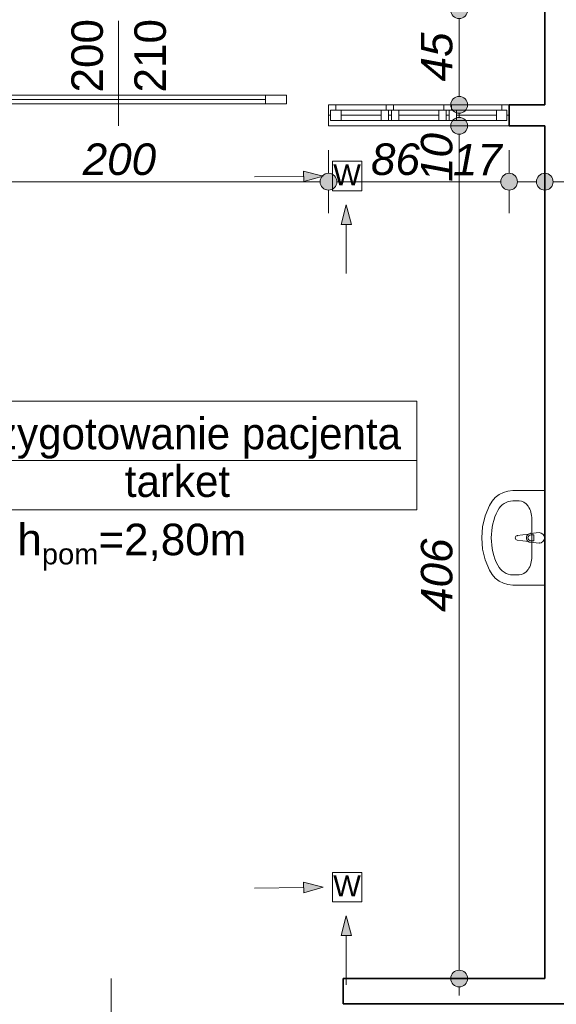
# Model space of a CAD drawing. Header units: millimetres. Extents: x -13944 to 84772, y -78836 to -35317.
# Tile 13 of 85: x 10917 to 13473, y -63615 to -58928. Entities that reach past the tile are written whole.
import ezdxf
from ezdxf.enums import TextEntityAlignment as Align

# ---------------------------------------------------------------- set-up
doc = ezdxf.new("R2010")
doc.units = ezdxf.units.MM
doc.header["$MEASUREMENT"] = 0
for name, color, linetype, lineweight in [('0_Nr_pióra__3', 7, 'Continuous', 20), ('_podkład_Nr_pióra__1', 7, 'Continuous', 0), ('Drzwi ArchiCAD_Nr_pióra__1', 7, 'Continuous', 0), ('Instalacje - Went_Klim_Nr_pióra__42', 150, 'Continuous', 13), ('Konstrukcja - Ściany zew_Nr_pióra__6', 7, 'Continuous', 35), ('Metryczki pomieszczeń ArchiCADa_Nr_pióra__1', 7, 'Continuous', 0), ('Okna ArchiCADa_Nr_pióra__1', 7, 'Continuous', 0), ('Wnetrze - Sanitariaty_Nr_pióra__22', 8, 'Continuous', 13), ('Wymiarowanie - Ogólne_Nr_pióra__82', 114, 'Continuous', 13), ('Znaczniki drzwi ArchiCADa_Nr_pióra__1', 7, 'Continuous', 0), ('Znaczniki drzwi ArchiCADa_Nr_pióra__7', 7, 'Continuous', 70)]:
    doc.layers.add(name, color=color, linetype=linetype, lineweight=lineweight)
doc.layers.add('Elementy modelu - Strefy', color=7, linetype='Continuous')
doc.layers.add('Wymiarowanie - Ogólne', color=7, linetype='Continuous')
doc.styles.add('GENERATED_STYLE_1', font='txt')
doc.styles.add('GENERATED_STYLE_2', font='txt')
doc.styles.add('GENERATED_STYLE_3', font='txt')
doc.styles.add('GENERATED_STYLE_4', font='txt')
doc.dimstyles.new('GENERATED_STYLE__1', dxfattribs={"dimtxt": 150, "dimasz": 152, "dimexe": 0.18, "dimexo": 0, "dimgap": 0.09, "dimtad": 1, "dimlfac": 0.1, "dimzin": 0, "dimdsep": 46, "dimtxsty": 'GENERATED_STYLE_3', "dimblk": 'ARROWHEAD_11', "dimblk1": 'ARROWHEAD_11', "dimblk2": 'ARROWHEAD_11', "dimcen": 0.09, "dimclrd": 114, "dimclre": 114, "dimclrt": 114, "dimazin": 0, "dimtfac": 1, "dimtdec": 4, "dimtmove": 0, "dimatfit": 3, "dimfxl": 1, "dimtolj": 1, "dimtzin": 0, "dimarcsym": 0})
doc.dimstyles.new('GENERATED_STYLE__2', dxfattribs={"dimtxt": 150, "dimasz": 152, "dimexe": 0.18, "dimexo": 0, "dimgap": 0.09, "dimtad": 1, "dimtih": 1, "dimtoh": 1, "dimlfac": 0.1, "dimzin": 0, "dimdsep": 46, "dimtxsty": 'GENERATED_STYLE_3', "dimblk": 'ARROWHEAD_11', "dimblk1": 'ARROWHEAD_11', "dimblk2": 'ARROWHEAD_11', "dimcen": 0.09, "dimclrd": 114, "dimclre": 114, "dimclrt": 114, "dimazin": 0, "dimtfac": 1, "dimtdec": 4, "dimtmove": 0, "dimatfit": 3, "dimfxl": 1, "dimtolj": 1, "dimtzin": 0, "dimarcsym": 0})

# ---------------------------------------------------------------- blocks, each defined once
blk = doc.blocks.new('Przygotowanie pacjenta_2_10_10', base_point=(10528.8, -61026.5))
at = {"layer": 'Metryczki pomieszczeń ArchiCADa_Nr_pióra__1', "linetype": 'Continuous'}
for p, q in [((9749.7, -60743.6), (12808.3, -60743.6)), ((9749.7, -61262.2), (9749.7, -60743.6)), ((10528.8, -60743.6), (10528.8, -61262.2)), ((12808.3, -60743.6), (12808.3, -61262.2)), ((9788.7, -60769.5), (10489.8, -60769.5)), ((9788.7, -60995.8), (9788.7, -60769.5)), ((10489.8, -60769.5), (10489.8, -60995.8)), ((9749.7, -61026.5), (12808.3, -61026.5)), ((10489.8, -60995.8), (9788.7, -60995.8)), ((12808.3, -61262.2), (9749.7, -61262.2))]:
    blk.add_line(p, q, dxfattribs=at)
at = {"layer": 'Metryczki pomieszczeń ArchiCADa_Nr_pióra__1'}
for tag, height, style, p in [('ROOM_NUMBER', 180, 'GENERATED_STYLE_2', (10139.2, -60871.5)), ('ROOM_NAME', 150, 'GENERATED_STYLE_1', (11668.5, -60898.1)), ('ROOM_CALC_AREA', 150, 'GENERATED_STYLE_1', (10139.2, -61138.5)), ('floor_f', 150, 'GENERATED_STYLE_1', (11668.5, -61125.1))]:
    blk.add_attdef(tag, text='', height=height, dxfattribs=dict(at, style=style)).set_placement(p, align=Align.MIDDLE_CENTER)
blk = doc.blocks.new('*D222')
at = {"layer": 'Wymiarowanie - Ogólne_Nr_pióra__82', "linetype": 'Continuous'}
for points in [[(10428, -59699.3), (10425, -59684), (10416.3, -59671), (10403.3, -59662.3), (10388, -59659.3), (10372.7, -59662.3), (10359.7, -59671), (10351.1, -59684), (10348, -59699.3), (10351.1, -59714.6), (10359.7, -59727.6), (10372.7, -59736.2), (10388, -59739.3), (10403.3, -59736.2), (10416.3, -59727.6), (10425, -59714.6)], [(12428, -59699.3), (12425, -59684), (12416.3, -59671), (12403.3, -59662.3), (12388, -59659.3), (12372.7, -59662.3), (12359.7, -59671), (12351.1, -59684), (12348, -59699.3), (12351.1, -59714.6), (12359.7, -59727.6), (12372.7, -59736.2), (12388, -59739.3), (12403.3, -59736.2), (12416.3, -59727.6), (12425, -59714.6)]]:
    blk.add_hatch(color=256, dxfattribs=at).paths.add_polyline_path(points)
for p, q in [((10388, -59659.3), (10388, -59549.3)), ((12388, -59659.3), (12388, -59549.3)), ((10428, -59699.3), (12348, -59699.3)), ((10388, -59849.3), (10388, -59739.3)), ((12388, -59849.3), (12388, -59739.3))]:
    blk.add_line(p, q, dxfattribs=at)
for centre in [(10388, -59699.3), (12388, -59699.3)]:
    blk.add_circle(centre, 40, dxfattribs=at)
at = {"layer": 'Wymiarowanie - Ogólne_Nr_pióra__82', "insert": (11217.3, -59669.3), "char_height": 150, "attachment_point": 7, "style": 'GENERATED_STYLE_3'}
blk.add_mtext('\\A1;{\\fArial|b0|i1|c238|p38;200}', dxfattribs=at)
blk = doc.blocks.new('ARROWHEAD_11')
at = {"color": 0, "linetype": 'Continuous', "lineweight": 0}
blk.add_line((0, 0), (-1, 0), dxfattribs=at)
at = {"color": 0, "linetype": 'Continuous', "lineweight": 0, "const_width": 0.25, "flags": 128}
blk.add_lwpolyline([(-0.125, 0, 1), (0.125, 0, 1)], format="xyb", close=True, dxfattribs=at)
blk = doc.blocks.new('*D223')
at = {"layer": 'Wymiarowanie - Ogólne_Nr_pióra__82', "linetype": 'Continuous'}
for points in [[(12428, -59699.3), (12425, -59684), (12416.3, -59671), (12403.3, -59662.3), (12388, -59659.3), (12372.7, -59662.3), (12359.7, -59671), (12351.1, -59684), (12348, -59699.3), (12351.1, -59714.6), (12359.7, -59727.6), (12372.7, -59736.2), (12388, -59739.3), (12403.3, -59736.2), (12416.3, -59727.6), (12425, -59714.6)], [(13288, -59699.3), (13285, -59684), (13276.3, -59671), (13263.3, -59662.3), (13248, -59659.3), (13232.7, -59662.3), (13219.7, -59671), (13211.1, -59684), (13208, -59699.3), (13211.1, -59714.6), (13219.7, -59727.6), (13232.7, -59736.2), (13248, -59739.3), (13263.3, -59736.2), (13276.3, -59727.6), (13285, -59714.6)]]:
    blk.add_hatch(color=256, dxfattribs=at).paths.add_polyline_path(points)
for p, q in [((12388, -59659.3), (12388, -59549.3)), ((13248, -59659.3), (13248, -59549.3)), ((12428, -59699.3), (13208, -59699.3)), ((12388, -59849.3), (12388, -59739.3)), ((13248, -59849.3), (13248, -59739.3))]:
    blk.add_line(p, q, dxfattribs=at)
for centre in [(12388, -59699.3), (13248, -59699.3)]:
    blk.add_circle(centre, 40, dxfattribs=at)
at = {"layer": 'Wymiarowanie - Ogólne_Nr_pióra__82', "char_height": 150, "attachment_point": 7, "style": 'GENERATED_STYLE_3'}
for s, insert in [('\\A1;{\\fArial|b0|i1|c238|p38;86}', (12590.4, -59669.3)), ('\\A1;{\\fArial|b0|i1|c238|p38;17}', (12980.4, -59669.3))]:
    blk.add_mtext(s, dxfattribs=dict(at, insert=insert))
blk = doc.blocks.new('*D224')
at = {"layer": 'Wymiarowanie - Ogólne_Nr_pióra__82', "linetype": 'Continuous'}
for points in [[(13288, -59699.3), (13285, -59684), (13276.3, -59671), (13263.3, -59662.3), (13248, -59659.3), (13232.7, -59662.3), (13219.7, -59671), (13211.1, -59684), (13208, -59699.3), (13211.1, -59714.6), (13219.7, -59727.6), (13232.7, -59736.2), (13248, -59739.3), (13263.3, -59736.2), (13276.3, -59727.6), (13285, -59714.6)], [(13458, -59699.3), (13455, -59684), (13446.3, -59671), (13433.3, -59662.3), (13418, -59659.3), (13402.7, -59662.3), (13389.7, -59671), (13381.1, -59684), (13378, -59699.3), (13381.1, -59714.6), (13389.7, -59727.6), (13402.7, -59736.2), (13418, -59739.3), (13433.3, -59736.2), (13446.3, -59727.6), (13455, -59714.6)]]:
    blk.add_hatch(color=256, dxfattribs=at).paths.add_polyline_path(points)
for p, q in [((13248, -59659.3), (13248, -59549.3)), ((13418, -59659.3), (13418, -59549.3)), ((13288, -59699.3), (13378, -59699.3)), ((13248, -59849.3), (13248, -59739.3)), ((13418, -59849.3), (13418, -59739.3))]:
    blk.add_line(p, q, dxfattribs=at)
for centre in [(13248, -59699.3), (13418, -59699.3)]:
    blk.add_circle(centre, 40, dxfattribs=at)
blk = doc.blocks.new('*D225')
at = {"layer": 'Wymiarowanie - Ogólne_Nr_pióra__82', "linetype": 'Continuous'}
for points in [[(13458, -59699.3), (13455, -59684), (13446.3, -59671), (13433.3, -59662.3), (13418, -59659.3), (13402.7, -59662.3), (13389.7, -59671), (13381.1, -59684), (13378, -59699.3), (13381.1, -59714.6), (13389.7, -59727.6), (13402.7, -59736.2), (13418, -59739.3), (13433.3, -59736.2), (13446.3, -59727.6), (13455, -59714.6)], [(13608, -59699.3), (13605, -59684), (13596.3, -59671), (13583.3, -59662.3), (13568, -59659.3), (13552.7, -59662.3), (13539.7, -59671), (13531.1, -59684), (13528, -59699.3), (13531.1, -59714.6), (13539.7, -59727.6), (13552.7, -59736.2), (13568, -59739.3), (13583.3, -59736.2), (13596.3, -59727.6), (13605, -59714.6)]]:
    blk.add_hatch(color=256, dxfattribs=at).paths.add_polyline_path(points)
for p, q in [((13418, -59659.3), (13418, -59549.3)), ((13568, -59659.3), (13568, -59549.3)), ((13458, -59699.3), (13528, -59699.3)), ((13608, -59699.3), (13648, -59699.3)), ((13418, -59849.3), (13418, -59739.3)), ((13568, -59849.3), (13568, -59739.3))]:
    blk.add_line(p, q, dxfattribs=at)
for centre in [(13418, -59699.3), (13568, -59699.3)]:
    blk.add_circle(centre, 40, dxfattribs=at)
at = {"layer": 'Wymiarowanie - Ogólne_Nr_pióra__82', "insert": (13608, -59669.3), "char_height": 150, "attachment_point": 7, "style": 'GENERATED_STYLE_3'}
blk.add_mtext('\\A1;{\\fArial|b0|i1|c238|p38;15}', dxfattribs=at)
blk = doc.blocks.new('*D259')
at = {"layer": 'Wymiarowanie - Ogólne_Nr_pióra__82', "linetype": 'Continuous'}
for points in [[(6678, -58814.3), (6675, -58799), (6666.3, -58786.1), (6653.3, -58777.4), (6638, -58774.3), (6622.7, -58777.4), (6609.7, -58786.1), (6601.1, -58799), (6598, -58814.3), (6601.1, -58829.7), (6609.7, -58842.6), (6622.7, -58851.3), (6638, -58854.3), (6653.3, -58851.3), (6666.3, -58842.6), (6675, -58829.7)], [(13458, -58814.3), (13455, -58799), (13446.3, -58786.1), (13433.3, -58777.4), (13418, -58774.3), (13402.7, -58777.4), (13389.7, -58786.1), (13381.1, -58799), (13378, -58814.3), (13381.1, -58829.7), (13389.7, -58842.6), (13402.7, -58851.3), (13418, -58854.3), (13433.3, -58851.3), (13446.3, -58842.6), (13455, -58829.7)]]:
    blk.add_hatch(color=256, dxfattribs=at).paths.add_polyline_path(points)
for p, q in [((6638, -58774.3), (6638, -58664.3)), ((13418, -58774.3), (13418, -58664.3)), ((6558, -58814.3), (6598, -58814.3)), ((6678, -58814.3), (13378, -58814.3)), ((13458, -58814.3), (13498, -58814.3)), ((6638, -58964.3), (6638, -58854.3)), ((13418, -58964.3), (13418, -58854.3))]:
    blk.add_line(p, q, dxfattribs=at)
for centre in [(6638, -58814.3), (13418, -58814.3)]:
    blk.add_circle(centre, 40, dxfattribs=at)
at = {"layer": 'Wymiarowanie - Ogólne_Nr_pióra__82', "insert": (9857.3, -58784.3), "char_height": 150, "attachment_point": 7, "style": 'GENERATED_STYLE_3'}
blk.add_mtext('\\A1;{\\fArial|b0|i1|c238|p38;678}', dxfattribs=at)
blk = doc.blocks.new('*D260')
at = {"layer": 'Wymiarowanie - Ogólne_Nr_pióra__82', "linetype": 'Continuous'}
for points in [[(13050.2, -59433), (13047.2, -59417.6), (13038.5, -59404.7), (13025.6, -59396), (13010.2, -59393), (12994.9, -59396), (12982, -59404.7), (12973.3, -59417.6), (12970.2, -59433), (12973.3, -59448.3), (12982, -59461.2), (12994.9, -59469.9), (13010.2, -59473), (13025.6, -59469.9), (13038.5, -59461.2), (13047.2, -59448.3)], [(13050.2, -63493), (13047.2, -63477.6), (13038.5, -63464.7), (13025.6, -63456), (13010.2, -63453), (12994.9, -63456), (12982, -63464.7), (12973.3, -63477.6), (12970.2, -63493), (12973.3, -63508.3), (12982, -63521.2), (12994.9, -63529.9), (13010.2, -63533), (13025.6, -63529.9), (13038.5, -63521.2), (13047.2, -63508.3)]]:
    blk.add_hatch(color=256, dxfattribs=at).paths.add_polyline_path(points)
for p, q in [((12970.2, -59433), (12860.2, -59433)), ((13160.2, -59433), (13050.2, -59433)), ((13010.2, -63453), (13010.2, -59473)), ((12970.2, -63493), (12860.2, -63493)), ((13160.2, -63493), (13050.2, -63493)), ((13010.2, -63573), (13010.2, -63533))]:
    blk.add_line(p, q, dxfattribs=at)
for centre in [(13010.2, -59433), (13010.2, -63493)]:
    blk.add_circle(centre, 40, dxfattribs=at)
at = {"layer": 'Wymiarowanie - Ogólne_Nr_pióra__82', "char_height": 150, "attachment_point": 7, "rotation": 90, "style": 'GENERATED_STYLE_3'}
for s, insert in [('\\A1;{\\fArial|b0|i1|c238|p38;10}', (12980.2, -59700.6)), ('\\A1;{\\fArial|b0|i1|c238|p38;406}', (12980.2, -61747.5))]:
    blk.add_mtext(s, dxfattribs=dict(at, insert=insert))
blk = doc.blocks.new('*D261')
at = {"layer": 'Wymiarowanie - Ogólne_Nr_pióra__82', "linetype": 'Continuous'}
for points in [[(13050.2, -59333), (13047.2, -59317.6), (13038.5, -59304.7), (13025.6, -59296), (13010.2, -59293), (12994.9, -59296), (12982, -59304.7), (12973.3, -59317.6), (12970.2, -59333), (12973.3, -59348.3), (12982, -59361.2), (12994.9, -59369.9), (13010.2, -59373), (13025.6, -59369.9), (13038.5, -59361.2), (13047.2, -59348.3)], [(13050.2, -59433), (13047.2, -59417.6), (13038.5, -59404.7), (13025.6, -59396), (13010.2, -59393), (12994.9, -59396), (12982, -59404.7), (12973.3, -59417.6), (12970.2, -59433), (12973.3, -59448.3), (12982, -59461.2), (12994.9, -59469.9), (13010.2, -59473), (13025.6, -59469.9), (13038.5, -59461.2), (13047.2, -59448.3)]]:
    blk.add_hatch(color=256, dxfattribs=at).paths.add_polyline_path(points)
for p, q in [((12970.2, -59333), (12860.2, -59333)), ((13160.2, -59333), (13050.2, -59333)), ((13010.2, -59393), (13010.2, -59373)), ((12970.2, -59433), (12860.2, -59433)), ((13160.2, -59433), (13050.2, -59433))]:
    blk.add_line(p, q, dxfattribs=at)
for centre in [(13010.2, -59333), (13010.2, -59433)]:
    blk.add_circle(centre, 40, dxfattribs=at)
blk = doc.blocks.new('*D262')
at = {"layer": 'Wymiarowanie - Ogólne_Nr_pióra__82', "linetype": 'Continuous'}
for points in [[(13050.2, -58883), (13047.2, -58867.6), (13038.5, -58854.7), (13025.6, -58846), (13010.2, -58843), (12994.9, -58846), (12982, -58854.7), (12973.3, -58867.6), (12970.2, -58883), (12973.3, -58898.3), (12982, -58911.2), (12994.9, -58919.9), (13010.2, -58923), (13025.6, -58919.9), (13038.5, -58911.2), (13047.2, -58898.3)], [(13050.2, -59333), (13047.2, -59317.6), (13038.5, -59304.7), (13025.6, -59296), (13010.2, -59293), (12994.9, -59296), (12982, -59304.7), (12973.3, -59317.6), (12970.2, -59333), (12973.3, -59348.3), (12982, -59361.2), (12994.9, -59369.9), (13010.2, -59373), (13025.6, -59369.9), (13038.5, -59361.2), (13047.2, -59348.3)]]:
    blk.add_hatch(color=256, dxfattribs=at).paths.add_polyline_path(points)
for p, q in [((12970.2, -58883), (12860.2, -58883)), ((13160.2, -58883), (13050.2, -58883)), ((13010.2, -59293), (13010.2, -58923)), ((12970.2, -59333), (12860.2, -59333)), ((13160.2, -59333), (13050.2, -59333))]:
    blk.add_line(p, q, dxfattribs=at)
for centre in [(13010.2, -58883), (13010.2, -59333)]:
    blk.add_circle(centre, 40, dxfattribs=at)
at = {"layer": 'Wymiarowanie - Ogólne_Nr_pióra__82', "insert": (12980.2, -59221.8), "char_height": 150, "attachment_point": 7, "rotation": 90, "style": 'GENERATED_STYLE_3'}
blk.add_mtext('\\A1;{\\fArial|b0|i1|c238|p38;45}', dxfattribs=at)

msp = doc.modelspace()

# ---------------------------------------------------------------- hatches: boundary and pattern name
at = {"layer": 'Instalacje - Went_Klim_Nr_pióra__42', "linetype": 'Continuous'}
for points in [[(12362.826, -59673.149), (12269.282, -59649.073), (12269.777, -59699.071)], [(12472.538, -59808.95), (12447.538, -59902.251), (12497.538, -59902.251)], [(12362.826, -63058.504), (12269.282, -63034.429), (12269.777, -63084.426)], [(12472.538, -63194.305), (12447.538, -63287.606), (12497.538, -63287.606)]]:
    msp.add_hatch(color=256, dxfattribs=at).paths.add_polyline_path(points)

# ---------------------------------------------------------------- linework, layer by layer
at = {"layer": '_podkład_Nr_pióra__1', "linetype": 'Continuous'}
msp.add_line((12388.016, -59332.955), (12388.016, -59432.955), dxfattribs=at)
at = {"layer": 'Drzwi ArchiCAD_Nr_pióra__1', "linetype": 'Continuous'}
for p, q in [((12088.016, -59287.955), (10288.016, -59287.955)), ((12088.016, -59307.955), (12088.016, -59287.955)), ((12188.016, -59287.955), (12088.016, -59287.955)), ((12088.016, -59287.955), (12088.016, -59327.955)), ((12188.016, -59327.955), (12188.016, -59287.955)), ((10288.016, -59307.955), (12088.016, -59307.955)), ((12088.016, -59307.955), (10288.016, -59307.955)), ((12088.016, -59307.955), (10288.016, -59307.955)), ((10288.016, -59327.955), (12088.016, -59327.955)), ((12088.016, -59327.955), (12088.016, -59307.955)), ((12088.016, -59327.955), (12188.016, -59327.955))]:
    msp.add_line(p, q, dxfattribs=at)
at = {"layer": 'Instalacje - Went_Klim_Nr_pióra__42', "linetype": 'Continuous'}
for p, q in [((12407.166, -59601.982), (12547.166, -59601.982)), ((12407.166, -59741.982), (12407.166, -59601.982)), ((12547.166, -59601.982), (12547.166, -59741.982)), ((12362.826, -59673.149), (12269.282, -59649.073)), ((12269.777, -59699.071), (12269.282, -59649.073)), ((12035.15, -59676.392), (12269.529, -59674.072)), ((12362.826, -59673.149), (12269.777, -59699.071)), ((12547.166, -59741.982), (12407.166, -59741.982)), ((12472.538, -59808.95), (12447.538, -59902.251)), ((12472.538, -59808.95), (12497.538, -59902.251)), ((12497.538, -59902.251), (12447.538, -59902.251)), ((12472.538, -60136.642), (12472.538, -59902.251)), ((12407.166, -62987.337), (12547.166, -62987.337)), ((12407.166, -63127.337), (12407.166, -62987.337)), ((12547.166, -62987.337), (12547.166, -63127.337)), ((12362.826, -63058.504), (12269.282, -63034.429)), ((12269.777, -63084.426), (12269.282, -63034.429)), ((12035.15, -63061.747), (12269.529, -63059.427)), ((12362.826, -63058.504), (12269.777, -63084.426)), ((12547.166, -63127.337), (12407.166, -63127.337)), ((12472.538, -63194.305), (12447.538, -63287.606)), ((12472.538, -63194.305), (12497.538, -63287.606)), ((12497.538, -63287.606), (12447.538, -63287.606)), ((12472.538, -63521.997), (12472.538, -63287.606))]:
    msp.add_line(p, q, dxfattribs=at)
at = {"layer": 'Konstrukcja - Ściany zew_Nr_pióra__6', "linetype": 'Continuous'}
for p, q in [((13248.016, -59332.955), (13248.016, -59382.955)), ((13248.016, -59382.955), (13248.016, -59432.955)), ((12458.016, -63612.955), (12458.016, -63492.955))]:
    msp.add_line(p, q, dxfattribs=at)
at = {"layer": 'Konstrukcja - Ściany zew_Nr_pióra__6', "linetype": 'Continuous', "flags": 128}
for points in [[(13418.016, -58882.955), (13418.016, -59332.955)], [(13418.016, -59332.955), (13248.016, -59332.955)], [(13248.016, -59432.955), (13418.016, -59432.955)], [(13418.016, -59432.955), (13418.016, -61852.955)], [(13418.016, -61852.955), (13418.016, -62722.955)], [(13418.016, -62722.955), (13418.016, -63492.955)], [(13418.016, -63492.955), (12458.016, -63492.955)], [(12458.016, -63612.955), (14728.016, -63612.955)]]:
    msp.add_lwpolyline(points, dxfattribs=at)
at = {"layer": 'Okna ArchiCADa_Nr_pióra__1', "linetype": 'Continuous'}
for p, q in [((12388.016, -59332.955), (13248.016, -59332.955)), ((12423.016, -59332.955), (12388.016, -59332.955)), ((12388.016, -59332.955), (12388.016, -59382.955)), ((12423.016, -59357.955), (12423.016, -59332.955)), ((12663.016, -59332.955), (12423.016, -59332.955)), ((12680.516, -59332.955), (12663.016, -59332.955)), ((12663.016, -59332.955), (12663.016, -59357.955)), ((12698.016, -59332.955), (12680.516, -59332.955)), ((12698.016, -59357.955), (12698.016, -59332.955)), ((12938.016, -59332.955), (12698.016, -59332.955)), ((12955.516, -59332.955), (12938.016, -59332.955)), ((12938.016, -59332.955), (12938.016, -59357.955)), ((12973.016, -59332.955), (12955.516, -59332.955)), ((12973.016, -59357.955), (12973.016, -59332.955)), ((13213.016, -59332.955), (12973.016, -59332.955)), ((13248.016, -59332.955), (13213.016, -59332.955)), ((13213.016, -59332.955), (13213.016, -59357.955)), ((13248.016, -59332.955), (13248.016, -59382.955)), ((12388.016, -59382.955), (12398.016, -59382.955)), ((12398.016, -59382.955), (12398.016, -59357.955)), ((12398.016, -59357.955), (12423.016, -59357.955)), ((12448.016, -59357.955), (12398.016, -59357.955)), ((12398.016, -59357.955), (12398.016, -59407.955)), ((12448.016, -59407.955), (12448.016, -59357.955)), ((12638.016, -59357.955), (12448.016, -59357.955)), ((12448.016, -59382.955), (12638.016, -59382.955)), ((12688.016, -59357.955), (12638.016, -59357.955)), ((12638.016, -59357.955), (12638.016, -59407.955)), ((12663.016, -59357.955), (12688.016, -59357.955)), ((12673.016, -59382.955), (12673.016, -59357.955)), ((12673.016, -59357.955), (12698.016, -59357.955)), ((12723.016, -59357.955), (12673.016, -59357.955)), ((12673.016, -59357.955), (12673.016, -59407.955)), ((12680.516, -59382.955), (12673.016, -59382.955)), ((12688.016, -59382.955), (12680.516, -59382.955)), ((12688.016, -59357.955), (12688.016, -59382.955)), ((12688.016, -59407.955), (12688.016, -59357.955)), ((12723.016, -59407.955), (12723.016, -59357.955)), ((12913.016, -59357.955), (12723.016, -59357.955)), ((12723.016, -59382.955), (12913.016, -59382.955)), ((12963.016, -59357.955), (12913.016, -59357.955)), ((12913.016, -59357.955), (12913.016, -59407.955)), ((12938.016, -59357.955), (12963.016, -59357.955)), ((12948.016, -59382.955), (12948.016, -59357.955)), ((12948.016, -59357.955), (12973.016, -59357.955)), ((12998.016, -59357.955), (12948.016, -59357.955)), ((12948.016, -59357.955), (12948.016, -59407.955)), ((12955.516, -59382.955), (12948.016, -59382.955)), ((12963.016, -59382.955), (12955.516, -59382.955)), ((12963.016, -59357.955), (12963.016, -59382.955)), ((12963.016, -59407.955), (12963.016, -59357.955)), ((12998.016, -59407.955), (12998.016, -59357.955)), ((13188.016, -59357.955), (12998.016, -59357.955)), ((12998.016, -59382.955), (13188.016, -59382.955)), ((13238.016, -59357.955), (13188.016, -59357.955)), ((13188.016, -59357.955), (13188.016, -59407.955)), ((13213.016, -59357.955), (13238.016, -59357.955)), ((13238.016, -59357.955), (13238.016, -59382.955)), ((13238.016, -59407.955), (13238.016, -59357.955)), ((13238.016, -59382.955), (13248.016, -59382.955)), ((12388.016, -59432.955), (13248.016, -59432.955)), ((12398.016, -59407.955), (12448.016, -59407.955)), ((12448.016, -59407.955), (12638.016, -59407.955)), ((12448.016, -59407.955), (12638.016, -59407.955)), ((12638.016, -59407.955), (12688.016, -59407.955)), ((12673.016, -59407.955), (12723.016, -59407.955)), ((12723.016, -59407.955), (12913.016, -59407.955)), ((12723.016, -59407.955), (12913.016, -59407.955)), ((12913.016, -59407.955), (12963.016, -59407.955)), ((12948.016, -59407.955), (12998.016, -59407.955)), ((12998.016, -59407.955), (13188.016, -59407.955)), ((12998.016, -59407.955), (13188.016, -59407.955)), ((13188.016, -59407.955), (13238.016, -59407.955))]:
    msp.add_line(p, q, dxfattribs=at)
at = {"layer": 'Wnetrze - Sanitariaty_Nr_pióra__22', "linetype": 'Continuous'}
for p, q in [((13242.807, -61171.969), (13265.289, -61169.798)), ((13265.289, -61169.798), (13418.016, -61169.798)), ((13418.016, -61169.798), (13418.016, -61619.798)), ((13166.776, -61220.684), (13182.411, -61203.166)), ((13182.411, -61203.166), (13200.696, -61188.924)), ((13200.696, -61188.924), (13221.044, -61178.413)), ((13221.044, -61178.413), (13242.807, -61171.969)), ((13295.834, -61218.711), (13265.289, -61218.711)), ((13134.328, -61289.812), (13154.289, -61240.918)), ((13154.289, -61240.918), (13166.776, -61220.684)), ((13122.128, -61341.577), (13134.328, -61289.812)), ((13356.47, -61305.679), (13356.47, -61483.918)), ((13118.025, -61394.798), (13122.128, -61341.577)), ((13122.128, -61448.019), (13118.025, -61394.798)), ((13287.07, -61383.698), (13340.004, -61377.068)), ((13340.004, -61412.528), (13287.07, -61405.898)), ((13349.518, -61373.798), (13391.47, -61369.798)), ((13366.56, -61381.198), (13351.689, -61381.198)), ((13366.56, -61408.398), (13366.56, -61381.198)), ((13134.328, -61499.785), (13122.128, -61448.019)), ((13391.47, -61419.798), (13349.518, -61415.798)), ((13351.689, -61408.398), (13366.56, -61408.398)), ((13154.289, -61548.679), (13134.328, -61499.785)), ((13166.776, -61568.912), (13154.289, -61548.679)), ((13182.411, -61586.43), (13166.776, -61568.912)), ((13200.696, -61600.672), (13182.411, -61586.43)), ((13295.834, -61570.885), (13265.289, -61570.885)), ((13221.044, -61611.183), (13200.696, -61600.672)), ((13242.807, -61617.627), (13221.044, -61611.183)), ((13265.289, -61619.798), (13242.807, -61617.627)), ((13418.016, -61619.798), (13265.289, -61619.798))]:
    msp.add_line(p, q, dxfattribs=at)
for centre, radius, start, end in [((13288.461, -61394.798), 11.187, 97.138925, 262.861075), ((13351.417, -61394.798), 21.086, 122.771025, 237.228975), ((13351.689, -61394.798), 13.6, 90, 270), ((13351.417, -61394.798), 21.086, 95.169607, 122.771025), ((13391.47, -61394.798), 25, 270, 90), ((13351.417, -61394.798), 21.086, 237.228975, 264.830393)]:
    msp.add_arc(centre, radius, start, end, dxfattribs=at)
for centre, major_axis, ratio, start_param, end_param in [((13265.289, -61305.659), (0, 86.948), 0.92929293, 0, 1.0738215), ((13295.834, -61305.776), (0, 87.049), 0.69657392, 4.71238898, 6.28318531), ((13418.016, -61394.798), (0, 273.913), 0.92929293, 1.07382149, 2.06777117), ((13295.834, -61483.82), (0, 87.049), 0.69657392, 3.14159265, 4.71238898), ((13265.289, -61483.937), (0, 86.948), 0.92929293, 2.06777116, 3.14159265)]:
    msp.add_ellipse(centre, major_axis=major_axis, ratio=ratio, start_param=start_param, end_param=end_param, dxfattribs=at)
for p in [(13287.07, -61383.698), (13349.518, -61373.798), (13340.004, -61412.528), (13391.47, -61419.798)]:
    msp.add_point(p, dxfattribs=at)
at = {"layer": 'Znaczniki drzwi ArchiCADa_Nr_pióra__1', "linetype": 'Continuous'}
for p, q in [((11388.016, -58932.955), (11388.016, -59432.955)), ((11353.016, -64012.955), (11353.016, -63492.955))]:
    msp.add_line(p, q, dxfattribs=at)

# ---------------------------------------------------------------- block references
at = {"layer": 'Elementy modelu - Strefy', "linetype": 'Continuous'}
ref = msp.add_blockref('Przygotowanie pacjenta_2_10_10', (10528.766, -61026.461), dxfattribs=at)
ref.add_attrib('ROOM_NAME', 'Przygotowanie pacjenta', dxfattribs={"layer": 'Metryczki pomieszczeń ArchiCADa_Nr_pióra__1', "color": 7, "height": 150, "style": 'GENERATED_STYLE_1'}).set_placement((11668.529, -60898.058), align=Align.MIDDLE_CENTER)
ref.add_attrib('ROOM_NUMBER', '2/10', dxfattribs={"layer": 'Metryczki pomieszczeń ArchiCADa_Nr_pióra__1', "color": 7, "height": 180, "style": 'GENERATED_STYLE_2'}).set_placement((10139.246, -60871.512), align=Align.MIDDLE_CENTER)
ref.add_attrib('ROOM_CALC_AREA', '16,8 m2', dxfattribs={"layer": 'Metryczki pomieszczeń ArchiCADa_Nr_pióra__1', "color": 7, "height": 150, "style": 'GENERATED_STYLE_1'}).set_placement((10139.246, -61138.513), align=Align.MIDDLE_CENTER)
ref.add_attrib('floor_f', 'tarket', dxfattribs={"layer": 'Metryczki pomieszczeń ArchiCADa_Nr_pióra__1', "color": 7, "height": 150, "style": 'GENERATED_STYLE_1'}).set_placement((11668.529, -61125.141), align=Align.MIDDLE_CENTER)

# ---------------------------------------------------------------- texts
at = {"layer": '0_Nr_pióra__3', "linetype": 'Continuous', "insert": (11451.456, -61283.583), "char_height": 150, "attachment_point": 2, "style": 'GENERATED_STYLE_4'}
msp.add_mtext('\\A1;{\\fArial|b0|i0|c0|p38;h\\fArial|b0|i0|c0|p38;\\A1{\\H.66x;\\S ^ pom;}\\fArial|b0|i0|c0|p38;=2,80m}', dxfattribs=at)
at = {"layer": 'Instalacje - Went_Klim_Nr_pióra__42', "linetype": 'Continuous', "char_height": 100, "attachment_point": 6, "style": 'GENERATED_STYLE_1'}
for insert in [(12542.08, -59666.268), (12542.08, -63051.623)]:
    msp.add_mtext('\\A1;{\\fArial|b0|i0|c238|p38;W}', dxfattribs=dict(at, insert=insert))
at = {"layer": 'Znaczniki drzwi ArchiCADa_Nr_pióra__7', "char_height": 150, "attachment_point": 7, "rotation": 90, "style": 'GENERATED_STYLE_1'}
for s, insert in [('\\A1;{\\fArial|b0|i0|c238|p38;200}', (11315.484, -59274.441)), ('\\A1;{\\fArial|b0|i0|c238|p38;210}', (11615.484, -59274.441))]:
    msp.add_mtext(s, dxfattribs=dict(at, insert=insert))

# ---------------------------------------------------------------- dimensions: what is measured, and where the dimension line sits
at = {"layer": 'Wymiarowanie - Ogólne', "color": 114, "linetype": 'Continuous', "lineweight": 13}
for base, p1, p2, picture, middle in [((13418.016, -58814.343), (6638.016, -59302.955), (13418.016, -59302.955), '*D259', (10028.016, -58709.343)), ((12388.016, -59699.29), (10388.016, -59530.997), (12388.016, -59530.997), '*D222', (11388.016, -59594.29)), ((13248.016, -59699.29), (12388.016, -59530.997), (13248.016, -59530.997), '*D223', (12704.187, -59594.29)), ((13568.016, -59699.29), (13418.016, -59530.997), (13568.016, -60131.057), '*D225', (13721.845, -59594.29)), ((13418.016, -59699.29), (13248.016, -59530.997), (13418.016, -59530.997), '*D224', (13094.187, -59594.29))]:
    dim = msp.add_linear_dim(base=base, p1=p1, p2=p2, dimstyle='GENERATED_STYLE__2', dxfattribs=at)
    dim.commit()
    dim.dimension.update_dxf_attribs({"geometry": picture, "text_midpoint": middle, "dimtype": 160})
for base, p1, p2, picture, middle in [((13010.245, -58882.955), (13418.016, -59332.955), (13418.016, -58882.955), '*D262', (12905.245, -59107.955)), ((13010.245, -59332.955), (13418.016, -59432.955), (13418.016, -59332.955), '*D261', (12905.245, -59586.784)), ((13010.245, -59432.955), (13418.016, -63492.955), (13418.016, -59432.955), '*D260', (12905.245, -61576.784))]:
    dim = msp.add_linear_dim(base=base, p1=p1, p2=p2, angle=90, dimstyle='GENERATED_STYLE__1', dxfattribs=at)
    dim.commit()
    dim.dimension.update_dxf_attribs({"geometry": picture, "text_midpoint": middle, "dimtype": 160, "text_rotation": 90})

doc.saveas('drawing.dxf')
